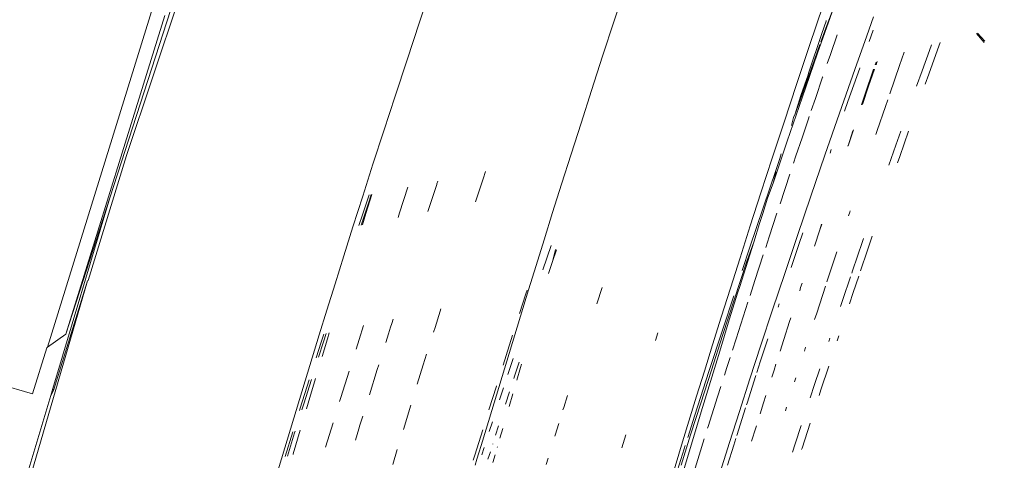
# Model space of a CAD drawing. Header units: millimetres. Extents: x 504675 to 860349, y -23215 to 63575.
# Tile 61 of 177: x 590920 to 590995, y 33338 to 33372. Entities that reach past the tile are written whole.
import ezdxf

# ---------------------------------------------------------------- set-up
doc = ezdxf.new("R2010")
doc.units = ezdxf.units.MM
doc.header["$LTSCALE"] = 10
doc.linetypes.add('LEVEL-F-OVERALL LAYOUT$0$HIDDEN', pattern=[0.375, 0.25, -0.125])
doc.layers.get('0').update_dxf_attribs({"linetype": 'CONTINUOUS'})
for name, color, linetype, lineweight in [('ARCH', 8, 'CONTINUOUS', 0), ('furniture', 8, 'CONTINUOUS', 5), ('LEVEL - C OVERALL LAYOUT$0$A-EQPM', 8, 'CONTINUOUS', 5)]:
    doc.layers.add(name, color=color, linetype=linetype, lineweight=lineweight)
doc.layers.add('LEVEL-F-OVERALL LAYOUT$0$DASH1L', color=8, linetype='LEVEL-F-OVERALL LAYOUT$0$HIDDEN')

# ---------------------------------------------------------------- blocks, each defined once
blk = doc.blocks.new('LEVEL - C OVERALL LAYOUT$0$Column Cladding - Column Cladding- 1200mm-V38-LEVEL C - PART PLAN 20')
at = {"layer": 'LEVEL - C OVERALL LAYOUT$0$A-EQPM', "color": 253, "lineweight": 5}
for radius, start, end in [(755, 90, 270), (746, 360, 180)]:
    blk.add_arc((0, 0), radius, start, end, dxfattribs=at)
blk = doc.blocks.new('ARCH')
at = {"layer": 'LEVEL-F-OVERALL LAYOUT$0$DASH1L'}
h = blk.add_hatch(dxfattribs=at)
h.set_pattern_fill('ANGLE', color=8, scale=10, angle=352.06644)
h.set_pattern_definition([(352.0664444, (-404119.055, 373340.98), (9.6410197, 69.1814516), [50.8, -19.05]), (82.0664444, (-404119.055, 373340.98), (-69.1814516, 9.6410197), [50.8, -19.05])])
edge = h.paths.add_edge_path(flags=16)
edge.add_line((572074.712, 35847.062), (602196.904, 29528.217))
edge.add_line((602196.904, 29528.217), (599472.63, 39352.005))
edge.add_arc((597545.364, 38817.547), 2000, 15.499436, 89.998351)
edge.add_line((597545.422, 40817.547), (573256.113, 40817.547))
edge.add_arc((576210.344, 22394.182), 18658.72, 99.1099624, 106.6903327)
edge.add_line((570851.58, 40266.829), (572074.712, 35847.062))
h.paths.add_polyline_path([(583373.777, 40815.973), (583374.097, 40875.042), (586424.097, 40859.112), (586423.937, 40815.973)], flags=16)
h.paths.add_polyline_path([(600840.891, 34605.132), (600792.778, 34591.523), (599497.965, 39260.646), (599546.078, 39274.255)])
h.paths.add_polyline_path([(587210.4, 32671.778), (587194.965, 32598.383), (582692.955, 33542.787), (582708.389, 33616.182)])
edge = h.paths.add_edge_path()
edge.add_line((572071.73, 35387.893), (601863.317, 29138.4))
edge.add_arc((601986.5, 29725.619), 600, 258.152638, 375.499436)
edge.add_line((602564.68, 29885.956), (599906.265, 39472.258))
edge.add_arc((597545.364, 38817.547), 2450, 15.499436, 89.998351)
edge.add_line((597545.435, 41267.547), (573220.478, 41267.547))
edge.add_arc((576210.344, 22394.182), 19108.72, 99.0018321, 106.2358191)
edge.add_arc((571035.465, 40164.758), 600, 106.235819, 195.468967)
edge.add_line((570457.2, 40004.728), (571616.648, 35815.082))
edge.add_arc((572194.913, 35975.111), 600, 195.468967, 258.152638)
h.paths.add_polyline_path([(587210.4, 32671.778), (587195.409, 32600.494), (587195.432, 32600.49)])
at = {"layer": 'furniture'}
for p, q in [((590937.597, 33390.432), (590928.039, 33361.705)), ((590932.288, 33375.549), (590926.769, 33358.489)), ((590951.373, 33374.861), (590950.371, 33371.876)), ((590966.155, 33374.788), (590965.221, 33371.975)), ((590922.006, 33347.091), (590930.053, 33373.083)), ((590981.153, 33373.161), (590980.11, 33370.085)), ((590981.951, 33373.021), (590980.718, 33369.505)), ((590981.951, 33373.021), (590981.41, 33371.624)), ((590923.404, 33348.085), (590930.956, 33372.381)), ((590984.986, 33372.288), (590984.468, 33370.837)), ((590950.371, 33371.876), (590949.416, 33369.001)), ((590965.221, 33371.975), (590964.332, 33369.271)), ((590981.41, 33371.624), (590980.967, 33370.38)), ((590981.363, 33371.954), (590981.038, 33371.006)), ((590981.376, 33372.006), (590981.363, 33371.954)), ((590981.038, 33371.006), (590980.027, 33367.981)), ((590981.699, 33369.419), (590982.215, 33370.915)), ((590983.558, 33368.271), (590984.468, 33370.837)), ((590984.801, 33370.835), (590984.643, 33370.392)), ((590984.951, 33371.255), (590984.801, 33370.835)), ((590993.423, 33370.327), (590992.84, 33371.006)), ((590993.455, 33370.413), (590992.92, 33371.026)), ((590980.11, 33370.085), (590979.114, 33367.118)), ((590980.893, 33370.173), (590980.475, 33368.996)), ((590989.238, 33369.717), (590989.394, 33370.15)), ((590989.858, 33369.774), (590990.051, 33370.313)), ((590964.332, 33369.271), (590963.486, 33366.675)), ((590980.718, 33369.505), (590979.535, 33366.096)), ((590981.459, 33368.72), (590981.699, 33369.419)), ((590986.972, 33368.576), (590987.32, 33369.576)), ((590988.683, 33368.167), (590989.238, 33369.717)), ((590989.191, 33367.905), (590989.858, 33369.774)), ((590949.416, 33369.001), (590948.506, 33366.237)), ((590980.475, 33368.996), (590979.521, 33366.291)), ((590985.105, 33368.625), (590985.177, 33368.833)), ((590985.18, 33368.623), (590985.263, 33368.863)), ((590986.223, 33366.404), (590986.972, 33368.576)), ((590979.99, 33367.868), (590979.452, 33366.275)), ((590980.027, 33367.981), (590979.99, 33367.868)), ((590983.558, 33368.271), (590982.391, 33364.947)), ((590983.926, 33368.372), (590983.033, 33365.833)), ((590983.937, 33368.403), (590983.926, 33368.372)), ((590984.325, 33366.345), (590984.988, 33368.282)), ((590984.611, 33366.992), (590985.065, 33368.293)), ((590988.261, 33366.982), (590988.683, 33368.167)), ((590988.923, 33367.149), (590989.191, 33367.905)), ((590979.114, 33367.118), (590978.165, 33364.26)), ((590980.547, 33366.051), (590981.1, 33367.674)), ((590981.1, 33367.674), (590981.111, 33367.707)), ((590984.133, 33365.605), (590984.611, 33366.992)), ((590963.486, 33366.675), (590962.682, 33364.185)), ((590979.521, 33366.291), (590979.002, 33364.879)), ((590979.452, 33366.275), (590979.002, 33364.879)), ((590984.064, 33365.579), (590984.325, 33366.345)), ((590948.506, 33366.237), (590947.641, 33363.582)), ((590979.535, 33366.096), (590978.404, 33362.798)), ((590980.233, 33365.127), (590980.547, 33366.051)), ((590983.033, 33365.833), (590982.776, 33365.092)), ((590985.894, 33365.447), (590986.071, 33365.962)), ((590979.002, 33364.879), (590978.883, 33364.605)), ((590982.391, 33364.947), (590981.274, 33361.73)), ((590985.269, 33363.615), (590985.894, 33365.447)), ((590962.682, 33364.185), (590961.919, 33361.802)), ((590978.165, 33364.26), (590977.26, 33361.512)), ((590978.723, 33364.003), (590978.883, 33364.605)), ((590979.529, 33363.044), (590980.024, 33364.51)), ((590980.024, 33364.51), (590980.079, 33364.674)), ((590947.641, 33363.582), (590946.818, 33361.037)), ((590983.052, 33362.455), (590983.465, 33363.663)), ((590983.052, 33362.455), (590983.392, 33363.599)), ((590985.168, 33363.318), (590985.269, 33363.615)), ((590986.675, 33362.486), (590987.054, 33363.566)), ((590986.979, 33361.623), (590987.659, 33363.568)), ((590978.404, 33362.798), (590977.322, 33359.611)), ((590979.07, 33361.678), (590979.529, 33363.044)), ((590961.196, 33359.524), (590961.919, 33361.802)), ((590977.848, 33361.47), (590977.953, 33361.842)), ((590981.757, 33362.156), (590981.666, 33361.89)), ((590983, 33362.434), (590983.052, 33362.455)), ((590986.146, 33360.969), (590986.675, 33362.486)), ((590928.039, 33361.705), (590925.097, 33352.19)), ((590946.818, 33361.037), (590946.038, 33358.601)), ((590977.26, 33361.512), (590976.4, 33358.871)), ((590977.848, 33361.47), (590977.566, 33360.654)), ((590978.889, 33361.136), (590979.07, 33361.678)), ((590981.274, 33361.73), (590980.207, 33358.621)), ((590986.811, 33361.14), (590986.979, 33361.623)), ((590955.215, 33359.929), (590955.401, 33360.488)), ((590977.566, 33360.654), (590976.565, 33357.722)), ((590977.563, 33360.462), (590977.322, 33359.611)), ((590978.608, 33360.293), (590977.858, 33358.036)), ((590951.014, 33357.442), (590951.688, 33359.489)), ((590951.694, 33359.559), (590951.688, 33359.489)), ((590951.694, 33359.559), (590951.775, 33359.757)), ((590955.215, 33359.929), (590954.64, 33358.183)), ((590961.196, 33359.524), (590960.511, 33357.352)), ((590977.322, 33359.611), (590976.911, 33358.446)), ((590946.74, 33358.742), (590946.278, 33357.275)), ((590949.491, 33359.297), (590948.851, 33357.334)), ((590976.4, 33358.871), (590975.581, 33356.338)), ((590922.412, 33343.948), (590926.769, 33358.489)), ((590926.769, 33358.489), (590923.404, 33348.085)), ((590946.038, 33358.601), (590945.298, 33356.272)), ((590946.554, 33358.312), (590945.924, 33356.401)), ((590946.525, 33358.699), (590946.021, 33357.186)), ((590946.694, 33358.733), (590946.554, 33358.312)), ((590976.911, 33358.446), (590976.545, 33357.299)), ((590980.207, 33358.621), (590979.188, 33355.619)), ((590946.278, 33357.275), (590946.011, 33356.418)), ((590948.734, 33356.975), (590948.851, 33357.334)), ((590960.511, 33357.352), (590959.863, 33355.283)), ((590976.565, 33357.722), (590975.55, 33354.714)), ((590976.545, 33357.299), (590976.289, 33356.536)), ((590977.615, 33357.3), (590977.027, 33355.515)), ((590983.081, 33357.113), (590983.173, 33357.392)), ((590983.173, 33357.392), (590983.206, 33357.488)), ((590946.021, 33357.186), (590945.75, 33356.365)), ((590976.289, 33356.536), (590975.848, 33355.114)), ((590945.298, 33356.272), (590944.597, 33354.051)), ((590975.581, 33356.338), (590974.804, 33353.912)), ((590979.595, 33355.808), (590979.299, 33354.929)), ((590980.474, 33354.79), (590980.889, 33356.04)), ((590980.889, 33356.04), (590981.036, 33356.479)), ((590980.889, 33356.04), (590981.008, 33356.466)), ((590959.863, 33355.283), (590959.252, 33353.318)), ((590975.848, 33355.114), (590974.777, 33351.714)), ((590975.848, 33355.114), (590975.303, 33353.572)), ((590976.759, 33354.696), (590977.027, 33355.515)), ((590979.188, 33355.619), (590978.215, 33352.724)), ((590983.378, 33352.906), (590984.139, 33355.146)), ((590984.139, 33355.146), (590984.218, 33355.379)), ((590984.524, 33354.489), (590984.887, 33355.555)), ((590959.773, 33352.992), (590960.403, 33354.841)), ((590960.746, 33354.541), (590960.505, 33353.623)), ((590960.505, 33353.623), (590960.803, 33354.513)), ((590975.55, 33354.714), (590974.963, 33352.951)), ((590979.299, 33354.929), (590978.714, 33353.174)), ((590982.174, 33354.374), (590981.591, 33352.599)), ((590983.992, 33352.921), (590984.524, 33354.489)), ((590944.597, 33354.051), (590943.934, 33351.936)), ((590960.204, 33352.721), (590960.505, 33353.623)), ((590974.804, 33353.912), (590974.067, 33351.593)), ((590975.303, 33353.572), (590974.363, 33350.718)), ((590975.939, 33352.185), (590976.575, 33354.133)), ((590959.252, 33353.318), (590958.677, 33351.456)), ((590983.322, 33352.742), (590983.378, 33352.906)), ((590925.068, 33352.159), (590919.026, 33331.442)), ((590922.465, 33343.794), (590925.068, 33352.159)), ((590925.097, 33352.19), (590925.068, 33352.159)), ((590975.567, 33351.035), (590975.939, 33352.185)), ((590978.215, 33352.724), (590977.287, 33349.935)), ((590981.422, 33352.082), (590981.591, 33352.599)), ((590982.642, 33350.723), (590983.229, 33352.464)), ((590983.438, 33351.275), (590983.85, 33352.499)), ((590943.934, 33351.936), (590943.309, 33349.928)), ((590957.628, 33348.036), (590958.677, 33351.456)), ((590958.474, 33351.161), (590958.566, 33351.445)), ((590964.289, 33351.657), (590963.885, 33350.412)), ((590974.067, 33351.593), (590973.369, 33349.38)), ((590974.641, 33351.28), (590973.985, 33349.174)), ((590974.777, 33351.714), (590974.641, 33351.28)), ((590979.357, 33351.399), (590979.422, 33351.635)), ((590979.422, 33351.635), (590979.546, 33351.977)), ((590980.647, 33349.7), (590981.311, 33351.741)), ((590983.142, 33350.391), (590983.438, 33351.275)), ((590957.995, 33349.665), (590958.474, 33351.161)), ((590974.363, 33350.718), (590973.468, 33347.976)), ((590974.321, 33351.021), (590973.481, 33348.47)), ((590975.221, 33349.966), (590975.402, 33350.524)), ((590982.47, 33350.21), (590982.642, 33350.723)), ((590943.309, 33349.928), (590942.721, 33348.025)), ((590951.552, 33348.6), (590951.948, 33349.852)), ((590951.948, 33349.852), (590952.002, 33350.021)), ((590974.505, 33347.742), (590975.221, 33349.966)), ((590977.287, 33349.935), (590976.403, 33347.253)), ((590977.795, 33350.396), (590977.716, 33350.158)), ((590948.258, 33348.91), (590948.363, 33349.238)), ((590973.369, 33349.38), (590972.708, 33347.272)), ((590973.985, 33349.174), (590973.254, 33346.805)), ((590978.147, 33347.677), (590978.587, 33349.059)), ((590978.587, 33349.059), (590978.686, 33349.341)), ((590980.49, 33349.213), (590980.647, 33349.7)), ((590945.76, 33347.692), (590946.095, 33348.75)), ((590948.169, 33348.625), (590948.009, 33348.12)), ((590948.258, 33348.91), (590948.169, 33348.625)), ((590951.44, 33348.241), (590951.552, 33348.6)), ((590973.481, 33348.47), (590972.428, 33345.236)), ((590922.006, 33347.091), (590923.404, 33348.085)), ((590941.649, 33344.531), (590942.721, 33348.025)), ((590942.863, 33347.476), (590942.487, 33346.296)), ((590943.041, 33347.51), (590942.667, 33346.335)), ((590943.063, 33348.098), (590942.863, 33347.476)), ((590943.348, 33347.737), (590942.947, 33346.395)), ((590943.243, 33348.137), (590943.041, 33347.51)), ((590943.485, 33348.189), (590943.348, 33347.737)), ((590945.529, 33346.956), (590945.76, 33347.692)), ((590947.798, 33347.449), (590948.009, 33348.12)), ((590957.628, 33348.036), (590955.448, 33340.852)), ((590956.975, 33346.47), (590957.462, 33348)), ((590968.532, 33348.181), (590968.35, 33347.612)), ((590973.468, 33347.976), (590972.617, 33345.344)), ((590974.224, 33346.866), (590974.505, 33347.742)), ((590976.92, 33347.726), (590976.347, 33345.967)), ((590977.864, 33346.796), (590978.147, 33347.677)), ((590981.578, 33347.537), (590981.66, 33347.781)), ((590982.208, 33347.587), (590982.334, 33347.965)), ((590921.949, 33347.051), (590920.853, 33343.529)), ((590922.006, 33347.091), (590921.949, 33347.051)), ((590973.254, 33346.805), (590971.839, 33342.16)), ((590972.708, 33347.272), (590972.085, 33345.27)), ((590976.403, 33347.253), (590975.561, 33344.676)), ((590979.709, 33346.788), (590979.808, 33347.096)), ((590950.658, 33345.748), (590950.913, 33346.563)), ((590956.742, 33345.734), (590956.975, 33346.47)), ((590957.107, 33345.018), (590957.507, 33346.237)), ((590973.799, 33345.538), (590974.048, 33346.314)), ((590944.997, 33345.266), (590944.37, 33343.254)), ((590946.551, 33343.469), (590947.148, 33345.39)), ((590947.266, 33345.763), (590947.148, 33345.39)), ((590950.202, 33344.28), (590950.658, 33345.748)), ((590957.623, 33344.883), (590957.969, 33345.942)), ((590958.063, 33345.554), (590957.781, 33344.584)), ((590958.136, 33345.8), (590958.063, 33345.554)), ((590972.428, 33345.236), (590971.361, 33341.915)), ((590972.085, 33345.27), (590971.498, 33343.371)), ((590972.617, 33345.344), (590971.808, 33342.822)), ((590973.614, 33344.956), (590973.799, 33345.538)), ((590976.347, 33345.967), (590976.089, 33345.161)), ((590977.231, 33344.821), (590977.395, 33345.335)), ((590977.395, 33345.335), (590977.546, 33345.807)), ((590980.492, 33344.248), (590980.89, 33345.456)), ((590981.566, 33345.642), (590980.974, 33343.837)), ((590941.649, 33344.531), (590939.411, 33337.168)), ((590941.95, 33344.597), (590941.276, 33342.458)), ((590942.128, 33344.636), (590941.541, 33342.779)), ((590942.441, 33344.705), (590942.012, 33343.27)), ((590957.57, 33344.72), (590957.623, 33344.883)), ((590975.561, 33344.676), (590974.761, 33342.205)), ((590976.016, 33344.935), (590975.339, 33342.831)), ((590978.968, 33344.466), (590979.059, 33344.753)), ((590920.853, 33343.529), (590918.132, 33344.336)), ((590922.252, 33343.413), (590922.412, 33343.948)), ((590922.465, 33343.794), (590922.252, 33343.413)), ((590922.465, 33343.794), (590922.412, 33343.948)), ((590956.231, 33344.12), (590955.663, 33342.317)), ((590956.242, 33344.156), (590956.231, 33344.12)), ((590956.469, 33343.076), (590956.77, 33343.992)), ((590973.088, 33343.304), (590973.34, 33344.094)), ((590980.161, 33343.234), (590980.492, 33344.248)), ((590980.839, 33343.422), (590980.974, 33343.837)), ((590918.708, 33331.584), (590922.252, 33343.413)), ((590942.012, 33343.27), (590941.757, 33342.403)), ((590944.28, 33342.964), (590944.37, 33343.254)), ((590956.933, 33342.751), (590957.237, 33343.691)), ((590957.477, 33343.536), (590957.198, 33342.579)), ((590961.657, 33343.425), (590961.365, 33342.5)), ((590970.428, 33339.884), (590971.498, 33343.371)), ((590972.372, 33341.039), (590973.088, 33343.304)), ((590976.602, 33342.846), (590976.78, 33343.404)), ((590941.276, 33342.458), (590941.219, 33342.275)), ((590941.541, 33342.779), (590941.393, 33342.308)), ((590949.705, 33342.672), (590949.139, 33340.831)), ((590961.365, 33342.5), (590961.308, 33342.317)), ((590971.808, 33342.822), (590971.04, 33340.41)), ((590975.229, 33342.482), (590974.552, 33340.352)), ((590975.339, 33342.831), (590975.299, 33342.702)), ((590976.342, 33342.019), (590976.602, 33342.846)), ((590978.267, 33342.248), (590978.354, 33342.525)), ((590945.829, 33341.141), (590946.048, 33341.85)), ((590971.839, 33342.16), (590970.497, 33337.678)), ((590971.361, 33341.915), (590970.822, 33340.222)), ((590974.761, 33342.205), (590974.002, 33339.838)), ((590941.279, 33340.777), (590940.746, 33338.964)), ((590943.777, 33341.339), (590943.205, 33339.48)), ((590945.477, 33339.997), (590945.743, 33340.871)), ((590945.829, 33341.141), (590945.743, 33340.871)), ((590955.189, 33340.804), (590954.589, 33338.877)), ((590955.063, 33339.592), (590955.448, 33340.852)), ((590955.691, 33340.678), (590955.928, 33341.409)), ((590956.17, 33340.381), (590956.401, 33341.1)), ((590956.712, 33340.898), (590956.502, 33340.164)), ((590960.714, 33340.4), (590960.983, 33341.273)), ((590972.335, 33340.923), (590972.372, 33341.039)), ((590975.931, 33340.715), (590976.054, 33341.105)), ((590979.017, 33339.716), (590979.47, 33341.114)), ((590980.151, 33341.305), (590979.535, 33339.394)), ((590940.715, 33340.65), (590940.13, 33338.768)), ((590940.851, 33340.579), (590940.296, 33338.798)), ((590940.885, 33340.688), (590940.851, 33340.579)), ((590960.686, 33340.32), (590960.714, 33340.4)), ((590966.104, 33340.425), (590965.798, 33339.43)), ((590971.04, 33340.41), (590970.313, 33338.108)), ((590971.199, 33337.295), (590972.081, 33340.114)), ((590974.484, 33340.136), (590974.322, 33339.625)), ((590975.683, 33339.925), (590975.757, 33340.163)), ((590975.757, 33340.163), (590975.931, 33340.715)), ((590948.326, 33338.161), (590948.671, 33339.295)), ((590955.063, 33339.592), (590954.896, 33339.049)), ((590955.291, 33339.443), (590955.114, 33338.895)), ((590955.949, 33339.691), (590955.96, 33339.725)), ((590956.312, 33339.495), (590956.297, 33339.443)), ((590970.428, 33339.884), (590968.193, 33332.527)), ((590970.544, 33339.343), (590969.773, 33336.896)), ((590970.626, 33339.603), (590970.544, 33339.343)), ((590974.002, 33339.838), (590973.281, 33337.576)), ((590974.322, 33339.625), (590973.844, 33338.103)), ((590978.817, 33339.096), (590979.017, 33339.716)), ((590979.501, 33339.289), (590979.535, 33339.394)), ((590940.746, 33338.964), (590940.733, 33338.917)), ((590954.47, 33338.493), (590954.589, 33338.877)), ((590954.744, 33338.556), (590954.605, 33338.113)), ((590954.896, 33339.049), (590954.744, 33338.556)), ((590955.589, 33338.561), (590955.77, 33339.129)), ((590956.138, 33338.888), (590955.968, 33338.294)), ((590960.167, 33338.646), (590960.016, 33338.161))]:
    blk.add_line(p, q, dxfattribs=at)
at = {"color": 253, "lineweight": 5, "rotation": 352.0664444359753}
blk.add_blockref('LEVEL - C OVERALL LAYOUT$0$Column Cladding - Column Cladding- 1200mm-V38-LEVEL C - PART PLAN 20', (591721.713, 33073.944), dxfattribs=at)

msp = doc.modelspace()

# ---------------------------------------------------------------- block references
at = {"layer": 'ARCH'}
msp.add_blockref('ARCH', (0, 0), dxfattribs=at)

doc.saveas('drawing.dxf')
